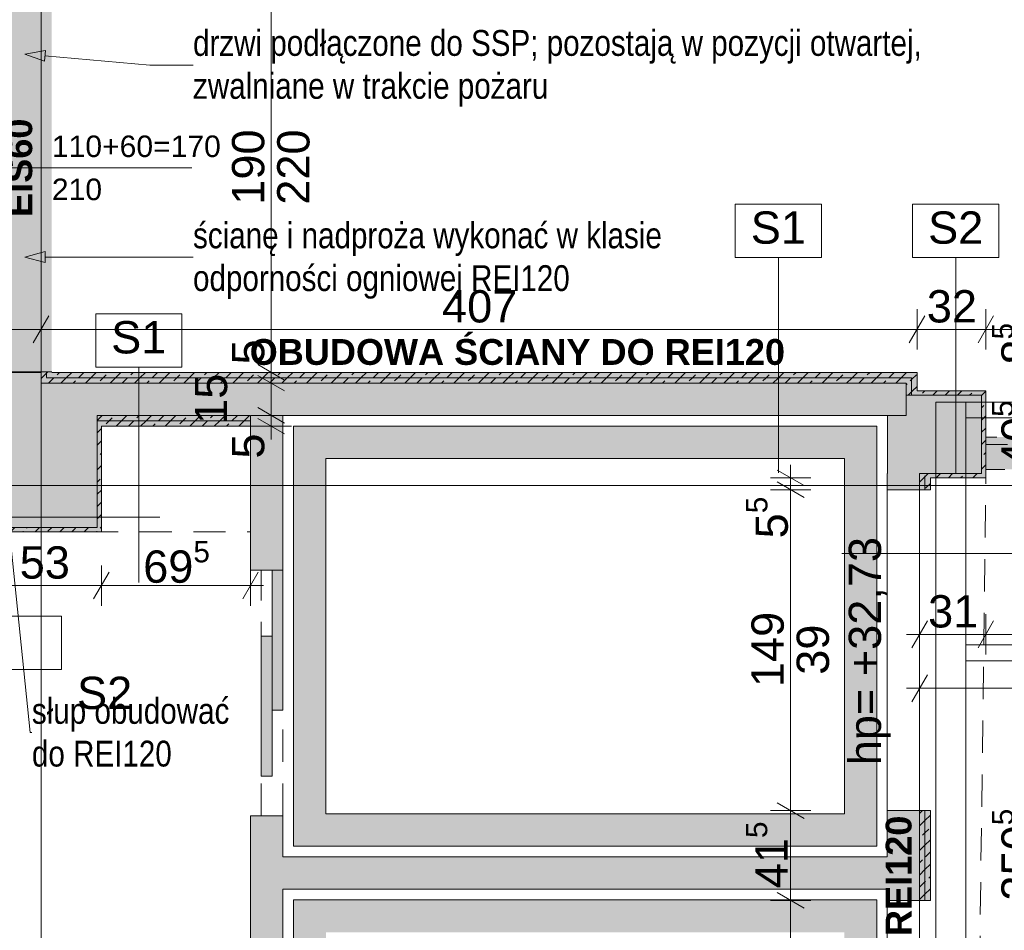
# Paper-space layout 'A-39 RZUT - PIĘTRO 9' of a CAD drawing. Header units: millimetres. Extents: x 0 to 1767, y 0 to 586.
# Tile 12 of 20: x 355 to 447, y 217 to 302. Entities that reach past the tile are written whole.
import ezdxf
from ezdxf.xclip import XClip

# ---------------------------------------------------------------- set-up
doc = ezdxf.new("R2010")
doc.units = ezdxf.units.MM
doc.header["$MEASUREMENT"] = 0
doc.header["$XCLIPFRAME"] = 0
for name, pattern in [('DASHDOTX2', [1000, 500, -250, 0, -250]), ('Przer. długie kreski', [2.5, 1.5, -1]), ('PRZERYWANA_DU_A', [550, 350, -200])]:
    doc.linetypes.add(name, pattern=pattern)
for name, color, linetype, lineweight, true_color in [('A_konstrukcja stalowa_Nr_pióra__8', 7, 'Continuous', 13, 0x4c4c4c), ('A_opis ścian_Nr_pióra__19', 7, 'Continuous', 5, 0x191919), ('A_opis_Nr_pióra__10', 7, 'Continuous', 13, 0x4b4b4b), ('A_opis_Nr_pióra__255', 7, 'Continuous', 15, 0x242424), ('A_opis_Nr_pióra__8', 7, 'Continuous', 13, 0x4c4c4c), ('A_osie_Nr_pióra__16', 7, 'Continuous', 5, 0x0f0f0f), ('A_ppoż proj_Nr_pióra__10', 7, 'Continuous', 13, 0x4b4b4b), ('A_ppoż proj_Nr_pióra__8', 7, 'Continuous', 13, 0x4c4c4c), ('A_ściany proj_Nr_pióra__10', 7, 'Continuous', 13, 0x4b4b4b), ('A_ściany_Nr_pióra__10', 7, 'Continuous', 13, 0x4b4b4b), ('Okna Archicada_Nr_pióra__19', 7, 'Continuous', 5, 0x191919)]:
    doc.layers.add(name, color=color, linetype=linetype, lineweight=lineweight, true_color=true_color)
for name, color, linetype in [('A_podrys', 7, 'Continuous'), ('A_ppoż', 7, 'Continuous'), ('A_ppoż proj', 7, 'Continuous'), ('A_winda', 7, 'Continuous'), ('A_ściany', 7, 'Continuous'), ('A_ściany proj', 7, 'Continuous')]:
    doc.layers.add(name, color=color, linetype=linetype)
for name, color, linetype, lineweight in [('A_winda_Nr_pióra__1', 7, 'Continuous', 20), ('A_wymiary_Nr_pióra__1', 7, 'Continuous', 20), ('A_wymiary_Nr_pióra__2', 8, 'Continuous', 13), ('A_ściany proj_Nr_pióra__1', 7, 'Continuous', 20), ('A_ściany proj_Nr_pióra__2', 8, 'Continuous', 13), ('A_ściany_Nr_pióra__1', 7, 'Continuous', 20), ('Drzwi Archicad_Nr_pióra__1', 7, 'Continuous', 20), ('Drzwi Archicad_Nr_pióra__3', 252, 'Continuous', 13), ('Znaczniki drzwi Archicada_Nr_pióra__3', 252, 'Continuous', 13)]:
    doc.layers.add(name, color=color, linetype=linetype, lineweight=lineweight)
doc.styles.add('STYL_AUTOMATYCZNY_1', font='arial.ttf')
doc.styles.add('STYL_AUTOMATYCZNY_2', font='ARIALN.TTF')
doc.styles.add('STYL_AUTOMATYCZNY_3', font='arial.ttf')
doc.styles.add('STYL_AUTOMATYCZNY_4', font='arial.ttf')
doc.styles.add('STYL_AUTOMATYCZNY_5', font='arial.ttf')
pattern_1 = [(45, (-3193.4131, -631.401), (-1.1404925, 1.1404925), []), (45, (-3192.2726, -631.401), (-1.1404925, 1.1404925), [0.80646, -0.40322])]

# ---------------------------------------------------------------- blocks, each defined once
blk = doc.blocks.new('Rysunek_1_1', base_point=(-3193.413, -631.401))
at = {"layer": 'A_ppoż', "linetype": 'Continuous', "lineweight": 0, "true_color": 0x121212}
for points in [[(353.181, 307.249), (353.181, 269.304), (357.171, 269.304), (357.171, 307.249)], [(444.95, 263.239), (444.95, 260.239), (485.95, 260.239), (485.95, 263.239)]]:
    blk.add_hatch(color=250, dxfattribs=at).paths.add_polyline_path(points)
at = {"layer": 'A_ppoż proj', "linetype": 'Continuous', "lineweight": 0, "true_color": 0x121212}
for points in [[(352.181, 254.449), (362.781, 254.449), (362.781, 264.249), (376.631, 264.249), (376.631, 265.249), (362.381, 265.249), (362.381, 254.849), (353.181, 254.849), (353.181, 436.809), (352.181, 436.809)], [(438.79, 259.849), (438.79, 258.349), (439.79, 258.349), (439.79, 259.449), (444.95, 259.449), (444.95, 267.529), (438.55, 267.529), (438.55, 269.249), (358.171, 269.249), (358.171, 307.929), (357.171, 307.929), (357.171, 268.249), (437.55, 268.249), (437.55, 267.129), (444.55, 267.129), (444.55, 259.849)], [(438.79, 228.549), (438.79, 220.209), (439.79, 220.209), (439.79, 228.549)]]:
    blk.add_hatch(color=250, dxfattribs=at).paths.add_polyline_path(points)
at = {"layer": 'A_winda', "linetype": 'Continuous', "lineweight": 0, "true_color": 0xfdfdfd}
h = blk.add_hatch(color=7, dxfattribs=at)
h.paths.add_polyline_path([(380.631, 264.249), (380.631, 225.249), (434.81, 225.249), (434.81, 264.249)])
h.paths.add_polyline_path([(431.81, 261.249), (431.81, 228.249), (383.631, 228.249), (383.631, 261.249)], flags=0)
for points in [[(378.631, 237.869), (379.631, 237.869), (379.631, 250.869), (378.631, 250.869)], [(377.631, 231.75), (378.631, 231.75), (378.631, 244.75), (377.631, 244.75)]]:
    blk.add_hatch(color=7, dxfattribs=at).paths.add_polyline_path(points)
h = blk.add_hatch(color=7, dxfattribs=at)
h.paths.add_polyline_path([(380.631, 220.249), (380.631, 181.249), (434.81, 181.249), (434.81, 220.249)])
h.paths.add_polyline_path([(431.81, 217.249), (431.81, 184.249), (383.631, 184.249), (383.631, 217.249)], flags=0)
at = {"layer": 'A_ściany', "linetype": 'Continuous', "lineweight": 0, "true_color": 0x000000}
for points in [[(362.381, 254.849), (362.381, 265.249), (437.55, 265.249), (437.55, 268.249), (357.171, 268.249), (357.171, 269.304), (353.181, 269.304), (353.181, 254.849)], [(435.81, 265.249), (435.81, 259.849), (444.55, 259.849), (444.55, 267.129), (437.55, 267.129), (437.55, 265.249)], [(379.631, 265.249), (376.631, 265.249), (376.631, 250.869), (379.631, 250.869)], [(438.79, 259.849), (435.79, 259.849), (435.79, 258.349), (438.39, 258.349), (438.79, 258.349)], [(376.631, 228.069), (376.631, 216.069), (379.631, 216.069), (379.631, 228.069)], [(435.79, 220.209), (438.39, 220.209), (438.79, 220.209), (438.79, 228.549), (438.39, 228.549), (435.79, 228.549)], [(379.631, 221.249), (435.79, 221.249), (435.79, 224.249), (379.631, 224.249)]]:
    blk.add_hatch(color=18, dxfattribs=at).paths.add_polyline_path(points)
at = {"layer": 'A_ściany proj', "linetype": 'Continuous', "lineweight": 0, "true_color": 0x4b4b4b}
h = blk.add_hatch(dxfattribs=at)
h.set_pattern_fill('FP_65_0001', color=251, style=0, pattern_type=2)
h.set_pattern_definition(pattern_1)
h.paths.add_polyline_path([(357.171, 269.304), (357.171, 268.249), (357.671, 268.776), (357.671, 269.304)])
h = blk.add_hatch(dxfattribs=at)
h.set_pattern_fill('FP_65_0001', color=251, style=0, pattern_type=2)
h.set_pattern_definition(pattern_1)
h.paths.add_polyline_path([(358.171, 269.304), (357.671, 269.304), (357.671, 268.776)])
h = blk.add_hatch(dxfattribs=at)
h.set_pattern_fill('FP_65_0001', color=251, style=0, pattern_type=2)
h.set_pattern_definition(pattern_1)
h.paths.add_polyline_path([(438.55, 269.249), (358.171, 269.249), (357.671, 268.749), (438.05, 268.749)])
h = blk.add_hatch(dxfattribs=at)
h.set_pattern_fill('FP_65_0001', color=251, style=0, pattern_type=2)
h.set_pattern_definition(pattern_1)
h.paths.add_polyline_path([(438.55, 267.529), (438.55, 269.249), (438.05, 268.749), (438.05, 267.529)])
h = blk.add_hatch(dxfattribs=at)
h.set_pattern_fill('FP_65_0001', color=251, style=0, pattern_type=2)
h.set_pattern_definition(pattern_1)
h.paths.add_polyline_path([(357.171, 268.249), (437.55, 268.249), (438.05, 268.749), (357.671, 268.749)])
h = blk.add_hatch(dxfattribs=at)
h.set_pattern_fill('FP_65_0001', color=251, style=0, pattern_type=2)
h.set_pattern_definition(pattern_1)
h.paths.add_polyline_path([(437.55, 268.249), (437.55, 267.129), (438.05, 267.329), (438.05, 268.749)])
h = blk.add_hatch(dxfattribs=at)
h.set_pattern_fill('FP_65_0001', color=251, style=0, pattern_type=2)
h.set_pattern_definition(pattern_1)
h.paths.add_polyline_path([(437.55, 267.129), (438.05, 267.129), (438.05, 267.329)])
h = blk.add_hatch(dxfattribs=at)
h.set_pattern_fill('FP_65_0001', color=251, style=0, pattern_type=2)
h.set_pattern_definition(pattern_1)
h.paths.add_polyline_path([(438.55, 267.529), (438.05, 267.329), (438.05, 267.129), (438.55, 267.129)])
h = blk.add_hatch(dxfattribs=at)
h.set_pattern_fill('FP_65_0001', color=251, style=0, pattern_type=2)
h.set_pattern_definition(pattern_1)
h.paths.add_polyline_path([(438.05, 267.329), (438.55, 267.529), (438.05, 267.529)])
h = blk.add_hatch(dxfattribs=at)
h.set_pattern_fill('FP_65_0001', color=251, style=0, pattern_type=2)
h.set_pattern_definition(pattern_1)
h.paths.add_polyline_path([(438.55, 267.129), (444.55, 267.129), (444.95, 267.529), (438.55, 267.529)])
h = blk.add_hatch(dxfattribs=at)
h.set_pattern_fill('FP_65_0001', color=251, style=0, pattern_type=2)
h.set_pattern_definition(pattern_1)
h.paths.add_polyline_path([(444.55, 267.129), (444.55, 259.849), (444.95, 259.449), (444.95, 267.529)])
h = blk.add_hatch(dxfattribs=at)
h.set_pattern_fill('FP_65_0001', color=251, style=0, pattern_type=2)
h.set_pattern_definition(pattern_1)
h.paths.add_polyline_path([(362.381, 264.749), (362.581, 264.749), (362.381, 265.249)])
h = blk.add_hatch(dxfattribs=at)
h.set_pattern_fill('FP_65_0001', color=251, style=0, pattern_type=2)
h.set_pattern_definition(pattern_1)
h.paths.add_polyline_path([(376.631, 265.249), (362.381, 265.249), (362.581, 264.749), (376.631, 264.749)])
h = blk.add_hatch(dxfattribs=at)
h.set_pattern_fill('FP_65_0001', color=251, style=0, pattern_type=2)
h.set_pattern_definition(pattern_1)
h.paths.add_polyline_path([(362.381, 264.749), (362.381, 264.249), (362.781, 264.249), (362.581, 264.749)])
h = blk.add_hatch(dxfattribs=at)
h.set_pattern_fill('FP_65_0001', color=251, style=0, pattern_type=2)
h.set_pattern_definition(pattern_1)
h.paths.add_polyline_path([(362.581, 264.749), (362.781, 264.249), (362.781, 264.749)])
h = blk.add_hatch(dxfattribs=at)
h.set_pattern_fill('FP_65_0001', color=251, style=0, pattern_type=2)
h.set_pattern_definition(pattern_1)
h.paths.add_polyline_path([(362.781, 264.249), (376.631, 264.249), (376.631, 264.749), (362.781, 264.749)])
h = blk.add_hatch(dxfattribs=at)
h.set_pattern_fill('FP_65_0001', color=251, style=0, pattern_type=2)
h.set_pattern_definition(pattern_1)
h.paths.add_polyline_path([(362.381, 264.249), (362.381, 254.849), (362.781, 254.449), (362.781, 264.249)])
h = blk.add_hatch(dxfattribs=at)
h.set_pattern_fill('FP_65_0001', color=251, style=0, pattern_type=2)
h.set_pattern_definition(pattern_1)
h.paths.add_polyline_path([(439.29, 259.849), (438.79, 259.849), (439.29, 259.649)])
h = blk.add_hatch(dxfattribs=at)
h.set_pattern_fill('FP_65_0001', color=251, style=0, pattern_type=2)
h.set_pattern_definition(pattern_1)
h.paths.add_polyline_path([(438.79, 259.849), (438.79, 258.349), (439.29, 258.349), (439.29, 259.649)])
h = blk.add_hatch(dxfattribs=at)
h.set_pattern_fill('FP_65_0001', color=251, style=0, pattern_type=2)
h.set_pattern_definition(pattern_1)
h.paths.add_polyline_path([(439.29, 259.849), (439.29, 259.649), (439.79, 259.449), (439.79, 259.849)])
h = blk.add_hatch(dxfattribs=at)
h.set_pattern_fill('FP_65_0001', color=251, style=0, pattern_type=2)
h.set_pattern_definition(pattern_1)
h.paths.add_polyline_path([(439.79, 259.449), (444.95, 259.449), (444.55, 259.849), (439.79, 259.849)])
h = blk.add_hatch(dxfattribs=at)
h.set_pattern_fill('FP_65_0001', color=251, style=0, pattern_type=2)
h.set_pattern_definition(pattern_1)
h.paths.add_polyline_path([(439.79, 259.449), (439.29, 259.649), (439.29, 259.449)])
h = blk.add_hatch(dxfattribs=at)
h.set_pattern_fill('FP_65_0001', color=251, style=0, pattern_type=2)
h.set_pattern_definition(pattern_1)
h.paths.add_polyline_path([(439.29, 259.449), (439.29, 258.349), (439.79, 258.349), (439.79, 259.449)])
h = blk.add_hatch(dxfattribs=at)
h.set_pattern_fill('FP_65_0001', color=251, style=0, pattern_type=2)
h.set_pattern_definition(pattern_1)
h.paths.add_polyline_path([(353.181, 254.449), (362.781, 254.449), (362.381, 254.849), (353.181, 254.849)])
h = blk.add_hatch(dxfattribs=at)
h.set_pattern_fill('FP_65_0001', color=251, style=0, pattern_type=2)
h.set_pattern_definition(pattern_1)
h.paths.add_polyline_path([(438.79, 228.549), (438.79, 220.209), (439.29, 220.209), (439.29, 228.549)])
h = blk.add_hatch(dxfattribs=at)
h.set_pattern_fill('FP_65_0001', color=251, style=0, pattern_type=2)
h.set_pattern_definition(pattern_1)
h.paths.add_polyline_path([(439.79, 220.209), (439.79, 228.549), (439.29, 228.549), (439.29, 220.209)])
at = {"layer": 'A_konstrukcja stalowa_Nr_pióra__8', "color": 251, "linetype": 'Continuous', "lineweight": 13, "ltscale": 2, "true_color": 0x4c4c4c, "flags": 128}
for points in [[(443.09, 182.489), (440.29, 182.489), (440.29, 266.489), (443.09, 266.489)], [(443.09, 266.489), (488.95, 266.489), (488.95, 265.029), (443.09, 265.029)], [(443.09, 243.929), (488.95, 243.929), (488.95, 242.469), (443.09, 242.469)]]:
    blk.add_lwpolyline(points, close=True, dxfattribs=at)
at = {"layer": 'A_opis ścian_Nr_pióra__19', "color": 250, "linetype": 'Continuous', "lineweight": 5, "ltscale": 2, "true_color": 0x191919}
for p, q in [((429.671, 284.88), (421.671, 284.88)), ((421.671, 284.88), (421.671, 279.93)), ((429.671, 279.93), (429.671, 284.88)), ((446.145, 284.88), (438.145, 284.88)), ((438.145, 284.88), (438.145, 279.93)), ((446.145, 279.93), (446.145, 284.88)), ((421.671, 279.93), (429.671, 279.93)), ((425.671, 279.93), (425.671, 259.93)), ((438.145, 279.93), (446.145, 279.93)), ((442.145, 279.93), (442.145, 259.93)), ((370.252, 274.692), (362.252, 274.692)), ((362.252, 274.692), (362.252, 269.742)), ((370.252, 269.742), (370.252, 274.692)), ((362.252, 269.742), (370.252, 269.742)), ((366.253, 269.742), (366.253, 249.742)), ((348.208, 255.809), (368.208, 255.809)), ((451.569, 252.422), (431.569, 252.422)), ((359.078, 246.615), (351.078, 246.615)), ((359.078, 241.665), (359.078, 246.615)), ((351.078, 241.665), (359.078, 241.665))]:
    blk.add_line(p, q, dxfattribs=at)
at = {"layer": 'A_opis_Nr_pióra__255', "color": 250, "linetype": 'Continuous', "lineweight": 15, "ltscale": 2, "true_color": 0x242424}
for p, q in [((355.681, 298.803), (357.584, 299.138)), ((357.584, 299.138), (357.496, 298.142)), ((355.681, 298.803), (357.496, 298.142)), ((357.54, 298.64), (367.269, 297.788)), ((367.269, 297.788), (371.294, 297.788)), ((355.681, 279.96), (357.547, 280.46)), ((355.681, 279.96), (357.547, 279.46)), ((357.547, 280.46), (357.547, 279.46)), ((357.547, 279.96), (371.131, 279.96)), ((371.131, 279.96), (371.294, 279.96)), ((354.412, 252.992), (356.164, 235.807)), ((356.164, 235.807), (356.327, 235.807))]:
    blk.add_line(p, q, dxfattribs=at)
at = {"layer": 'A_osie_Nr_pióra__16', "color": 250, "linetype": 'DASHDOTX2', "lineweight": 5, "ltscale": 2, "true_color": 0x0f0f0f}
for p, q in [((357.181, 425.665), (357.181, 126.749)), ((544.97, 258.749), (96.572, 258.749))]:
    blk.add_line(p, q, dxfattribs=at)
at = {"layer": 'A_ppoż proj_Nr_pióra__10', "color": 251, "linetype": 'Przer. długie kreski', "lineweight": 13, "ltscale": 2, "true_color": 0x4b4b4b}
blk.add_line((444.05, 188.909), (444.95, 259.849), dxfattribs=at)
at = {"layer": 'A_winda_Nr_pióra__1', "color": 7, "linetype": 'Przer. długie kreski', "lineweight": 20, "ltscale": 2}
for p, q in [((377.631, 228.069), (377.631, 250.869)), ((379.631, 228.069), (379.631, 250.069))]:
    blk.add_line(p, q, dxfattribs=at)
at = {"layer": 'A_winda_Nr_pióra__1', "color": 7, "linetype": 'PRZERYWANA_DU_A', "lineweight": 20, "ltscale": 2, "flags": 128}
for points in [[(380.631, 264.249), (434.81, 264.249), (434.81, 225.249), (380.631, 225.249)], [(431.81, 261.249), (431.81, 228.249), (383.631, 228.249), (383.631, 261.249)], [(380.631, 220.249), (434.81, 220.249), (434.81, 181.249), (380.631, 181.249)]]:
    blk.add_lwpolyline(points, close=True, dxfattribs=at)
at = {"layer": 'A_winda_Nr_pióra__1', "color": 7, "linetype": 'Continuous', "lineweight": 20, "ltscale": 2, "flags": 128}
for points in [[(378.631, 237.869), (378.631, 250.869), (379.631, 250.869), (379.631, 237.869)], [(377.631, 231.75), (377.631, 244.75), (378.631, 244.75), (378.631, 231.75)]]:
    blk.add_lwpolyline(points, close=True, dxfattribs=at)
at = {"layer": 'A_wymiary_Nr_pióra__1', "color": 7, "linetype": 'Continuous', "lineweight": 20, "ltscale": 2}
for p, q in [((357.893, 274.489), (356.449, 271.989)), ((439.271, 274.489), (437.828, 271.989)), ((445.671, 274.489), (444.228, 271.989)), ((377.304, 269.97), (379.804, 268.527)), ((377.304, 268.97), (379.804, 267.527)), ((377.304, 265.97), (379.804, 264.527)), ((377.304, 264.97), (379.804, 263.527)), ((425.56, 260.17), (428.06, 258.727)), ((428.06, 257.627), (425.56, 259.07)), ((363.503, 250.699), (362.059, 248.199)), ((375.909, 248.199), (377.353, 250.699)), ((439.511, 246.161), (438.068, 243.661)), ((445.671, 246.161), (444.228, 243.661)), ((439.511, 241.161), (438.068, 238.661)), ((425.56, 229.27), (428.06, 227.827)), ((425.56, 220.93), (428.06, 219.487))]:
    blk.add_line(p, q, dxfattribs=at)
at = {"layer": 'A_wymiary_Nr_pióra__2', "color": 8, "linetype": 'Continuous', "lineweight": 13, "ltscale": 2}
for p, q in [((378.554, 269.249), (378.554, 307.249)), ((357.171, 271.364), (357.171, 275.114)), ((438.55, 271.364), (438.55, 275.114)), ((444.95, 271.364), (444.95, 275.114)), ((353.181, 273.239), (357.171, 273.239)), ((357.171, 273.239), (438.55, 273.239)), ((438.55, 273.239), (444.95, 273.239)), ((444.95, 273.239), (485.95, 273.239)), ((380.429, 269.249), (376.679, 269.249)), ((378.554, 268.249), (378.554, 269.249)), ((380.429, 268.249), (376.679, 268.249)), ((378.554, 265.249), (378.554, 268.249)), ((380.429, 265.249), (376.679, 265.249)), ((378.554, 264.249), (378.554, 265.249)), ((380.429, 264.249), (376.679, 264.249)), ((378.554, 263.026), (378.554, 264.249)), ((426.81, 259.449), (426.81, 260.671)), ((428.685, 259.449), (424.935, 259.449)), ((426.81, 258.349), (426.81, 259.449)), ((428.685, 258.349), (424.935, 258.349)), ((426.81, 228.549), (426.81, 258.349)), ((362.781, 247.574), (362.781, 251.324)), ((376.631, 247.574), (376.631, 251.324)), ((352.181, 249.449), (362.781, 249.449)), ((362.781, 249.449), (376.631, 249.449)), ((376.631, 249.449), (377.854, 249.449)), ((438.79, 243.036), (438.79, 246.786)), ((444.95, 243.036), (444.95, 246.786)), ((437.567, 244.911), (438.79, 244.911)), ((438.79, 244.911), (444.95, 244.911)), ((444.95, 244.911), (486.23, 244.911)), ((438.79, 238.036), (438.79, 241.786)), ((437.567, 239.911), (438.79, 239.911)), ((438.79, 239.911), (494.27, 239.911)), ((428.685, 228.549), (424.935, 228.549)), ((426.81, 220.209), (426.81, 228.549)), ((428.685, 220.209), (424.935, 220.209)), ((426.81, 190.409), (426.81, 220.209))]:
    blk.add_line(p, q, dxfattribs=at)
at = {"layer": 'A_ściany proj_Nr_pióra__1', "color": 7, "linetype": 'Continuous', "lineweight": 20, "ltscale": 2, "flags": 128}
for points in [[(357.171, 269.304), (357.171, 268.249)], [(438.55, 269.249), (358.171, 269.249)], [(438.55, 267.529), (438.55, 269.249)], [(357.171, 268.249), (437.55, 268.249)], [(437.55, 268.249), (437.55, 267.129)], [(444.95, 267.529), (438.55, 267.529)], [(438.55, 267.129), (444.55, 267.129)], [(444.55, 267.129), (444.55, 259.849)], [(444.95, 259.449), (444.95, 267.529)], [(376.631, 265.249), (362.381, 265.249)], [(362.381, 264.249), (362.381, 254.849)], [(362.781, 264.249), (376.631, 264.249)], [(362.781, 254.449), (362.781, 264.249)], [(438.79, 259.849), (438.79, 258.349)], [(444.55, 259.849), (439.79, 259.849)], [(439.79, 259.449), (444.95, 259.449)], [(439.79, 258.349), (439.79, 259.449)], [(362.381, 254.849), (353.181, 254.849)], [(353.181, 254.449), (362.781, 254.449)], [(438.79, 228.549), (438.79, 220.209)], [(439.79, 220.209), (439.79, 228.549)]]:
    blk.add_lwpolyline(points, dxfattribs=at)
at = {"layer": 'A_ściany proj_Nr_pióra__10', "color": 251, "linetype": 'Continuous', "lineweight": 13, "ltscale": 2, "true_color": 0x4b4b4b}
for p, q in [((357.671, 269.304), (357.671, 268.776)), ((357.671, 268.776), (357.671, 269.304)), ((357.671, 268.749), (438.05, 268.749)), ((438.05, 268.749), (357.671, 268.749)), ((438.05, 267.329), (438.05, 268.749)), ((438.05, 268.749), (438.05, 267.329)), ((438.05, 267.329), (438.05, 267.129)), ((362.581, 264.749), (362.381, 264.749)), ((376.631, 264.749), (362.581, 264.749)), ((362.581, 264.749), (376.631, 264.749)), ((439.29, 259.649), (439.29, 258.349)), ((439.29, 258.349), (439.29, 259.649)), ((439.29, 228.549), (439.29, 220.209)), ((439.29, 220.209), (439.29, 228.549))]:
    blk.add_line(p, q, dxfattribs=at)
at = {"layer": 'A_ściany proj_Nr_pióra__2', "color": 8, "linetype": 'Continuous', "lineweight": 13, "ltscale": 2, "flags": 128}
for points in [[(357.171, 269.304), (357.671, 269.304)], [(357.671, 269.304), (358.171, 269.304)], [(437.55, 267.129), (438.05, 267.129)], [(438.05, 267.129), (438.55, 267.129)], [(362.381, 265.249), (362.381, 264.749)], [(362.381, 264.749), (362.381, 264.249)], [(376.631, 265.249), (376.631, 264.749)], [(376.631, 264.749), (376.631, 264.249)], [(438.79, 259.849), (439.29, 259.849)], [(439.29, 259.849), (439.79, 259.849)], [(438.79, 258.349), (439.29, 258.349)], [(439.29, 258.349), (439.79, 258.349)], [(438.79, 228.549), (439.29, 228.549)], [(439.29, 228.549), (439.79, 228.549)], [(438.79, 220.209), (439.29, 220.209)], [(439.29, 220.209), (439.79, 220.209)]]:
    blk.add_lwpolyline(points, dxfattribs=at)
at = {"layer": 'A_ściany_Nr_pióra__1', "color": 7, "linetype": 'Continuous', "lineweight": 20, "ltscale": 2}
for p, q in [((354.481, 269.249), (357.171, 269.249)), ((444.95, 262.539), (444.95, 263.239)), ((444.95, 260.239), (444.95, 262.539)), ((438.39, 258.349), (435.79, 258.349)), ((438.39, 258.349), (438.79, 258.349)), ((376.631, 250.869), (379.631, 250.869)), ((376.631, 228.069), (379.631, 228.069)), ((438.39, 228.549), (435.79, 228.549)), ((438.39, 228.549), (438.79, 228.549)), ((438.39, 220.209), (435.79, 220.209)), ((438.39, 220.209), (438.79, 220.209))]:
    blk.add_line(p, q, dxfattribs=at)
at = {"layer": 'A_ściany_Nr_pióra__1', "color": 7, "linetype": 'Continuous', "lineweight": 20, "ltscale": 2, "flags": 128}
for points in [[(357.171, 269.304), (353.181, 269.304)], [(357.171, 268.249), (357.171, 269.304)], [(357.171, 265.249), (357.171, 268.249)], [(357.171, 268.249), (357.171, 265.249)], [(437.55, 268.249), (357.171, 268.249)], [(437.55, 265.249), (437.55, 268.249)], [(444.55, 267.129), (437.55, 267.129)], [(437.55, 267.129), (437.55, 265.249)], [(444.55, 259.849), (444.55, 267.129)], [(362.381, 254.849), (362.381, 265.249)], [(362.381, 265.249), (376.631, 265.249)], [(376.631, 265.249), (376.631, 250.869)], [(379.631, 250.869), (379.631, 265.249)], [(379.631, 265.249), (437.55, 265.249)], [(435.81, 265.249), (435.81, 259.849)], [(437.55, 265.249), (435.81, 265.249)], [(435.81, 259.849), (435.79, 259.849)], [(435.79, 259.849), (435.79, 258.349)], [(438.79, 258.349), (438.79, 259.849)], [(438.79, 259.849), (444.55, 259.849)], [(353.181, 254.849), (362.381, 254.849)], [(376.631, 228.069), (376.631, 216.069)], [(379.631, 224.249), (379.631, 228.069)], [(435.79, 228.549), (435.79, 224.249)], [(438.79, 220.209), (438.79, 228.549)], [(435.79, 224.249), (379.631, 224.249)], [(379.631, 216.069), (379.631, 221.249)], [(379.631, 221.249), (435.79, 221.249)], [(435.79, 221.249), (435.79, 220.209)]]:
    blk.add_lwpolyline(points, dxfattribs=at)
at = {"layer": 'A_ściany_Nr_pióra__10', "color": 251, "linetype": 'Przer. długie kreski', "lineweight": 13, "ltscale": 2, "true_color": 0x4b4b4b}
blk.add_line((286.325, 254.447), (376.631, 254.447), dxfattribs=at)
at = {"layer": 'Drzwi Archicad_Nr_pióra__1', "color": 7, "linetype": 'Continuous', "lineweight": 20, "ltscale": 2}
for p, q in [((376.631, 250.869), (379.631, 250.869)), ((376.631, 228.069), (379.631, 228.069))]:
    blk.add_line(p, q, dxfattribs=at)
at = {"layer": 'Drzwi Archicad_Nr_pióra__3', "color": 252, "linetype": 'Przer. długie kreski', "lineweight": 13, "ltscale": 2}
for p, q in [((357.171, 269.249), (357.171, 307.249)), ((485.95, 263.239), (444.95, 263.239)), ((485.95, 260.239), (444.95, 260.239))]:
    blk.add_line(p, q, dxfattribs=at)
at = {"layer": 'Drzwi Archicad_Nr_pióra__3', "color": 252, "linetype": 'Continuous', "lineweight": 13, "ltscale": 2}
for p, q in [((354.481, 269.249), (357.171, 269.249)), ((444.95, 262.539), (444.95, 263.239)), ((444.95, 262.539), (444.95, 260.239)), ((446.95, 262.539), (444.95, 262.539)), ((444.95, 260.239), (444.95, 262.539)), ((444.95, 260.239), (444.95, 262.539)), ((444.95, 260.239), (446.71, 260.239))]:
    blk.add_line(p, q, dxfattribs=at)
at = {"layer": 'Okna Archicada_Nr_pióra__19', "color": 250, "linetype": 'Continuous', "lineweight": 5, "ltscale": 2, "true_color": 0x191919}
for p, q in [((438.39, 258.349), (435.79, 258.349)), ((435.79, 258.349), (435.79, 228.549)), ((438.39, 258.349), (438.79, 258.349)), ((438.79, 258.349), (438.79, 228.549)), ((438.39, 228.549), (435.79, 228.549)), ((438.39, 228.549), (438.79, 228.549)), ((438.39, 220.209), (435.79, 220.209)), ((435.79, 220.209), (435.79, 190.409)), ((438.39, 220.209), (438.79, 220.209)), ((438.79, 220.209), (438.79, 190.409))]:
    blk.add_line(p, q, dxfattribs=at)
at = {"layer": 'Znaczniki drzwi Archicada_Nr_pióra__3', "color": 252, "linetype": 'Continuous', "lineweight": 13, "ltscale": 2}
blk.add_line((349.181, 288.249), (371.174, 288.249), dxfattribs=at)
at = {"layer": 'A_opis ścian_Nr_pióra__19', "color": 250, "linetype": 'Continuous', "lineweight": 5, "true_color": 0x191919, "char_height": 3, "attachment_point": 2, "style": 'STYL_AUTOMATYCZNY_1'}
for s, insert in [('\\A1;{\\pqc;\\fArial|b0|i0|c238|p0;\\W1.000000;S1}', (425.671, 284.195)), ('\\A1;{\\pqc;\\fArial|b0|i0|c238|p0;\\W1.000000;S2}', (442.145, 284.195)), ('\\A1;{\\pqc;\\fArial|b0|i0|c238|p0;\\W1.000000;S1}', (366.252, 274.006)), ('\\A1;{\\pqc;\\fArial|b0|i0|c238|p0;\\W1.000000;S2}', (363.078, 240.98))]:
    blk.add_mtext(s, dxfattribs=dict(at, insert=insert))
at = {"layer": 'A_opis_Nr_pióra__10', "color": 251, "linetype": 'Continuous', "lineweight": 13, "true_color": 0x4b4b4b, "char_height": 2.4, "attachment_point": 4, "style": 'STYL_AUTOMATYCZNY_2'}
for s, insert, width, line_spacing_factor in [('\\A1;{\\pql;\\fArial Narrow|b0|i0|c238|p0;\\W1.000000;ścianę i nadproża wykonać w klasie odporności ogniowej REI120}', (371.294, 279.623), 45.51567, 0.992932), ('\\A1;{\\pql;\\fArial Narrow|b0|i0|c238|p0;\\W1.000000;słup obudować do REI120}', (356.327, 235.806), 18.65183, 0.99198)]:
    blk.add_mtext(s, dxfattribs=dict(at, insert=insert, width=width, line_spacing_factor=line_spacing_factor))
at = {"layer": 'A_opis_Nr_pióra__8', "color": 251, "linetype": 'Continuous', "lineweight": 13, "true_color": 0x4c4c4c, "insert": (371.294, 297.486), "char_height": 2.4, "width": 70.122, "attachment_point": 4, "line_spacing_factor": 0.997065, "style": 'STYL_AUTOMATYCZNY_2'}
blk.add_mtext('\\A1;{\\pql;\\fArial Narrow|b0|i0|c238|p0;\\W1.000000;drzwi podłączone do SSP; pozostają w pozycji otwartej, zwalniane w trakcie pożaru}', dxfattribs=at)
at = {"layer": 'A_ppoż proj_Nr_pióra__8', "color": 251, "linetype": 'Continuous', "lineweight": 13, "true_color": 0x4c4c4c, "char_height": 2.4, "attachment_point": 5, "rotation": 90, "style": 'STYL_AUTOMATYCZNY_3'}
for s, insert in [('\\A1;{\\pqc;\\fArial|b1|i0|c238|p0;\\W1.000000;EIS60}', (355.169, 288.249)), ('\\A1;{\\pqc;\\fArial|b1|i0|c238|p0;\\W1.000000;REI120}', (436.857, 222.489))]:
    blk.add_mtext(s, dxfattribs=dict(at, insert=insert))
at = {"layer": 'A_ppoż proj_Nr_pióra__8', "color": 251, "linetype": 'Continuous', "lineweight": 13, "true_color": 0x4c4c4c, "insert": (401.423, 271.125), "char_height": 2.4, "attachment_point": 5, "style": 'STYL_AUTOMATYCZNY_3'}
blk.add_mtext('\\A1;{\\pqc;\\fArial|b1|i0|c238|p0;\\W1.000000;OBUDOWA ŚCIANY DO REI120}', dxfattribs=at)
at = {"layer": 'A_wymiary_Nr_pióra__1', "color": 7, "linetype": 'Continuous', "lineweight": 20, "char_height": 3, "attachment_point": 7, "rotation": 90, "style": 'STYL_AUTOMATYCZNY_5'}
for s, insert, width in [('\\A1;{\\pql;\\fArial|b0|i0|c238|p0;\\W1.000000;190}', (377.954, 284.816), 6.86451), ('\\A1;{\\pql;\\fArial|b0|i0|c238|p0;\\W1.000000;220}', (382.154, 284.816), 6.86451), ('\\A1;{\\pql;\\fArial|b0|i0|c238|p0;\\W1.000000;5}', (377.954, 269.971), 2.28817), ('\\A1;{\\pql;\\fArial|b0|i0|c238|p0;\\W1.000000;15}', (374.504, 264.461), 4.57635), ('\\A1;{\\pql;\\fArial|b0|i0|c238|p0;\\W1.000000;5}', (377.954, 261.238), 2.28817), ('\\A1;{\\pql;\\fArial|b0|i0|c238|p0;\\W1.000000;149}', (426.21, 240.016), 6.86451), ('\\A1;{\\pql;\\fArial|b0|i0|c238|p0;\\W1.000000;39}', (430.41, 241.161), 4.57635)]:
    blk.add_mtext(s, dxfattribs=dict(at, insert=insert, width=width))
at = {"layer": 'A_wymiary_Nr_pióra__1', "color": 7, "linetype": 'Continuous', "lineweight": 20, "char_height": 3, "rotation": 90}
for s, insert, attachment_point, style in [('\\A1;{\\pql;\\fArial|b0|i0|c238|p0;\\W1.000000;8\\fArial|b0|i0|c238|p0;\\W1.000000;\\A1{\\H.66x;\\S5^  ;}}', (450.265, 269.971), 7, 'STYL_AUTOMATYCZNY_1'), ('\\A1;{\\pql;\\fArial|b0|i0|c238|p0;\\W1.000000;40\\fArial|b0|i0|c238|p0;\\W1.000000;\\A1{\\H.66x;\\S5^  ;}}', (450.265, 260.445), 7, 'STYL_AUTOMATYCZNY_1'), ('\\A1;{\\pql;\\fArial|b0|i0|c238|p0;\\W1.000000;5\\fArial|b0|i0|c238|p0;\\W1.000000;\\A1{\\H.66x;\\S5^  ;}}', (427.425, 253.828), 7, 'STYL_AUTOMATYCZNY_1'), ('\\A1;{\\pqc;\\fArial|b0|i0|c238|p0;\\W1.000000;hp= +32,73}', (432.209, 243.359), 2, 'STYL_AUTOMATYCZNY_5'), ('\\A1;{\\pql;\\fArial|b0|i0|c238|p0;\\W1.000000;350\\fArial|b0|i0|c238|p0;\\W1.000000;\\A1{\\H.66x;\\S5^  ;}}', (450.267, 220.191), 7, 'STYL_AUTOMATYCZNY_1'), ('\\A1;{\\pql;\\fArial|b0|i0|c238|p0;\\W1.000000;359\\fArial|b0|i0|c238|p0;\\W1.000000;\\A1{\\H.66x;\\S5^  ;}}', (455.267, 220.086), 7, 'STYL_AUTOMATYCZNY_1'), ('\\A1;{\\pql;\\fArial|b0|i0|c238|p0;\\W1.000000;41\\fArial|b0|i0|c238|p0;\\W1.000000;\\A1{\\H.66x;\\S5^  ;}}', (427.408, 221.335), 7, 'STYL_AUTOMATYCZNY_1')]:
    blk.add_mtext(s, dxfattribs=dict(at, insert=insert, attachment_point=attachment_point, style=style))
at = {"layer": 'A_wymiary_Nr_pióra__1', "color": 7, "linetype": 'Continuous', "lineweight": 20, "char_height": 3, "attachment_point": 7, "style": 'STYL_AUTOMATYCZNY_5'}
for s, insert, width in [('\\A1;{\\pql;\\fArial|b0|i0|c238|p0;\\W1.000000;407}', (394.428, 273.839), 6.86451), ('\\A1;{\\pql;\\fArial|b0|i0|c238|p0;\\W1.000000;32}', (439.461, 273.839), 4.57635), ('\\A1;{\\pql;\\fArial|b0|i0|c238|p0;\\W1.000000;53}', (355.193, 250.049), 4.57635), ('\\A1;{\\pql;\\fArial|b0|i0|c238|p0;\\W1.000000;31}', (439.581, 245.511), 4.57635)]:
    blk.add_mtext(s, dxfattribs=dict(at, insert=insert, width=width))
at = {"layer": 'A_wymiary_Nr_pióra__1', "color": 7, "linetype": 'Continuous', "lineweight": 20, "insert": (366.663, 248.833), "char_height": 3, "attachment_point": 7, "style": 'STYL_AUTOMATYCZNY_1'}
blk.add_mtext('\\A1;{\\pql;\\fArial|b0|i0|c238|p0;\\W1.000000;69\\fArial|b0|i0|c238|p0;\\W1.000000;\\A1{\\H.66x;\\S5^  ;}}', dxfattribs=at)
at = {"layer": 'Znaczniki drzwi Archicada_Nr_pióra__3', "color": 252, "linetype": 'Continuous', "lineweight": 13, "char_height": 2, "attachment_point": 7, "style": 'STYL_AUTOMATYCZNY_4'}
for s, insert in [('\\A1;{\\pql;\\fArial CE|b0|i0|c238|p0;\\W1.000000;110+60=170}', (358.181, 289.214)), ('\\A1;{\\pql;\\fArial CE|b0|i0|c238|p0;\\W1.000000;210}', (358.181, 285.214))]:
    blk.add_mtext(s, dxfattribs=dict(at, insert=insert))

psp = doc.layouts.new('A-39 RZUT - PIĘTRO 9')

# ---------------------------------------------------------------- block references
at = {"layer": 'A_podrys', "color": 37, "linetype": 'Continuous', "lineweight": 5, "true_color": 0x656532}
ref = psp.add_blockref('Rysunek_1_1', (-3193.413, -631.401), dxfattribs=at)
XClip(ref).set_block_clipping_path([(44.069637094, 126.7487186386), (544.9695795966, 478.1668323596)])

doc.saveas('drawing.dxf')
